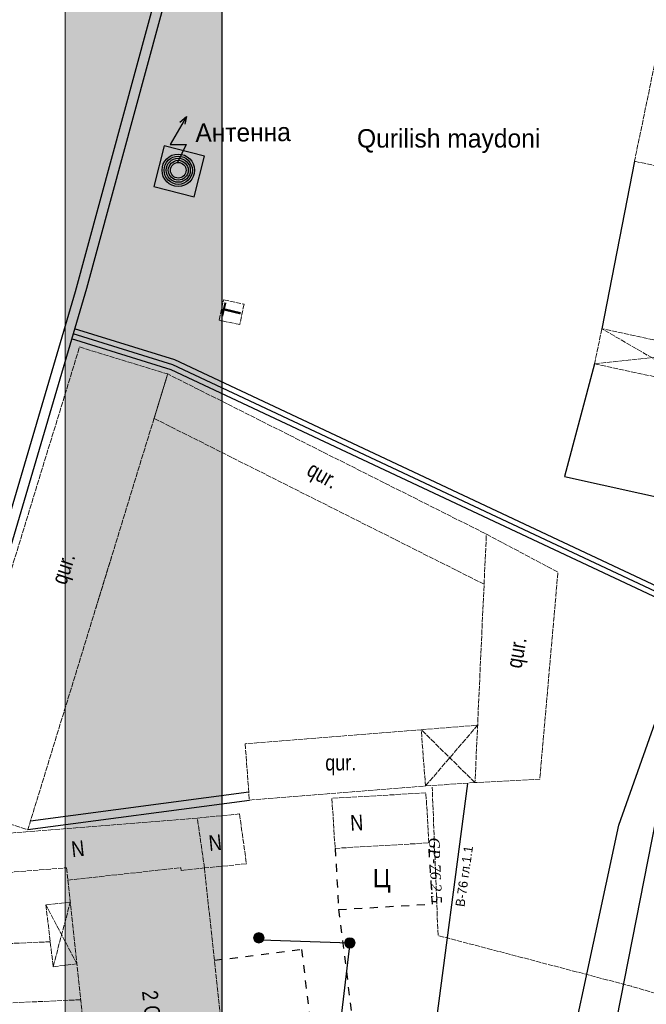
# Model space of a CAD drawing. Extents: x 352696 to 405256, y 4162769 to 4241487.
# Tile 80 of 148: x 403939 to 403999, y 4240208 to 4240302. Entities that reach past the tile are written whole.
import ezdxf
from ezdxf.enums import TextEntityAlignment as Align

# ---------------------------------------------------------------- set-up
doc = ezdxf.new("R2010")
doc.units = 0
doc.header["$LTSCALE"] = 0.5
doc.header["$MEASUREMENT"] = 0
for name, pattern in [('Build_Contour_Resid_m1', [1, 1, 0]), ('Commnctn_Gas_Line_Ground_m1', [1, 1, 0]), ('Д_ТРОТ_ТРУБА', [3, 1.5, -1.5]), ('ДОРОГИ_СТРОЯЩ', [9, 8, -1])]:
    doc.linetypes.add(name, pattern=pattern)
for name, color, linetype in [('(002) Рамка', 7, 'Continuous'), ('(007) Здания', 7, 'Continuous'), ('(014) Водопровод', 5, 'ИК_Водопровод -------в--------'), ('(017) Канализация', 33, 'KANALIS_K_1'), ('(022) Возд. Линии', 7, 'Continuous'), ('(025) Дорога', 7, 'Continuous'), ('(028) Гидротехн.', 7, 'Continuous'), ('(039) Земля', 7, 'Continuous'), ('(040) Ограда', 7, 'Continuous'), ('кабель', 1, 'Continuous')]:
    doc.layers.add(name, color=color, linetype=linetype)
doc.layers.add('.', color=7, linetype='Continuous', lineweight=15)
for name, color, linetype, true_color in [('BUILD_RESID_CNTUR_P', 7, 'Continuous', 0x000000), ('BUILD_RESID_TITLE_T', 7, 'Continuous', 0x000000), ('COMMN_OBJCT_GAS##_L', 7, 'Continuous', 0x000000), ('COMMN_OBJCT_GAS##_T', 7, 'Continuous', 0x000000)]:
    doc.layers.add(name, color=color, linetype=linetype, true_color=true_color)
doc.layers.add('COMMN_OBJCT_WELL#_B', color=7, linetype='Continuous', lineweight=15, true_color=0x000000)
doc.styles.add('BM-431', font='txt')
doc.styles.add('P-131', font='txt')
doc.styles.add('S', font='txtwr', dxfattribs={"oblique": 15})
doc.styles.add('БМ-431 (Times New Roman К)', font='timesi.ttf', dxfattribs={"height": 1})
doc.styles.add('Р-131 (Arial Narrow)', font='ARIALN.TTF', dxfattribs={"height": 1})
doc.linetypes.add('KANALIS_K_1', pattern='A,1,[">",Standard,S=1.8,R=0,X=-0.9,Y=-0.9],3,-1,["К",Standard,S=1.8,R=0,X=-0.9,Y=-0.9],-1,10', length=16)
doc.linetypes.add('ИК_Водопровод -------в--------', pattern='A,9,-0.6,["В",Standard,S=1.2,R=0,X=0,Y=-0.6],-1.2', length=10.8)
doc.linetypes.add('ИК_Э_КАБ_ВН', pattern='A,8,-2,["<<",Standard,S=1,R=0,X=0,Y=-0.5],8,[">>",Standard,S=1,R=0,X=-1,Y=-0.5],-2', length=20)
doc.linetypes.add('ОГРАДА_V_ПРОВ', pattern='A,2.5,["v",Standard,S=1,R=0,X=0,Y=0],5,["v",Standard,S=1,R=180,X=0,Y=0],2.5', length=10)
doc.linetypes.add('ОГРАДА_ДЕР', pattern='A,2.5,["|",Standard,S=0.8,R=0,X=0,Y=-0.8],2.5', length=5)
doc.linetypes.add('ОГРАДА_М_1М', pattern='A,2.5,["о",Standard,S=1,R=0,X=0,Y=-0.35],0.5,["0",Standard,S=0.5,R=0,X=-0.3,Y=-0.25],2.5', length=5.5)

# ---------------------------------------------------------------- blocks, each defined once
blk = doc.blocks.new('I01390')
at = {"layer": '(022) Возд. Линии'}
for points in [[(0.41, 2.568), (-0.373, 1.242), (0.386, 1.228), (-0.034, 0.371)], [(0.1, 2.299), (0.41, 2.568), (0.338, 2.199)]]:
    blk.add_lwpolyline(points, dxfattribs=at)
blk.add_circle((0, 0), 0.375, dxfattribs=at)
blk = doc.blocks.new('Wellinspect_m1')
at = {"layer": 'COMMN_OBJCT_WELL#_B', "linetype": 'Continuous', "lineweight": 13, "true_color": 0xfffffe}
blk.add_hatch(color=7, dxfattribs=at).paths.add_polyline_path([(-1, 0, 1), (1, 0, 1)])
at = {"layer": 'COMMN_OBJCT_WELL#_B', "color": 18, "linetype": 'Continuous', "lineweight": 13, "true_color": 0x000000}
blk.add_line((-0.71, 0.71), (0.71, -0.71), dxfattribs=at)
blk.add_circle((0, 0), 1, dxfattribs=at)
blk = doc.blocks.new('wewewrwerwer')
at = {"layer": '(014) Водопровод', "flags": 128}
for points in [[(403057.771, 4240198.611), (403081.724, 4240320.576), (403100.516, 4240315.974), (403177.328, 4240298.135)], [(403041.682, 4240203.393), (403045.04, 4240228.792)]]:
    blk.add_lwpolyline(points, dxfattribs=at)
at = {"layer": '(017) Канализация', "linetype": 'KANALIS_K_1', "flags": 128}
blk.add_lwpolyline([(403025.242, 4240213.829), (403033.75, 4240213.541), (403032.16, 4240200.091), (403017.709, 4240146.049)], dxfattribs=at)
at = {"layer": '(022) Возд. Линии'}
for radius in [1.55, 1.35, 1.15, 0.95]:
    blk.add_circle((403017.35, 4240287.45), radius, dxfattribs=at)
at = {"layer": '(025) Дорога', "linetype": 'Д_ТРОТ_ТРУБА'}
blk.add_lwpolyline([(403032.34, 4240222.58), (403032.68, 4240216.73), (403041.64, 4240217.25), (403041.3, 4240223.1)], dxfattribs=at)
at = {"layer": '(025) Дорога', "linetype": 'Д_ТРОТ_ТРУБА', "flags": 128}
for points in [[(403032.68, 4240216.73), (403036.03, 4240189.79)], [(403020.798, 4240211.871), (403029.125, 4240212.907)], [(403029.125, 4240212.907), (403032.344, 4240187.02)]]:
    blk.add_lwpolyline(points, dxfattribs=at)
at = {"layer": '(028) Гидротехн.', "color": 3}
for points in [[(403026.53, 4240378.007), (403027.858, 4240365.67), (403025.737, 4240339.246), (403024.472, 4240331.183), (403017.81, 4240313.823), (403007.496, 4240275.807), (402992.837, 4240226.029), (402992.922, 4240222.958), (402992.882, 4240212.868), (402992.922, 4240206.894), (402993.906, 4240197.924), (402996.551, 4240173.795), (403007.486, 4240089.817), (403013.016, 4240058.177)], [(403027.614, 4240378.33), (403028.942, 4240365.993), (403026.821, 4240339.569), (403025.557, 4240331.506), (403018.894, 4240314.146), (403008.58, 4240276.13), (402993.921, 4240226.352), (402994.007, 4240223.281), (402993.966, 4240213.191), (402994.007, 4240207.217), (402994.99, 4240198.247), (402997.636, 4240174.118), (403008.57, 4240090.14), (403014.1, 4240058.5)], [(403136.988, 4240210.596), (403062.963, 4240247.15), (403016.84, 4240268.833), (403007.296, 4240271.796)]]:
    blk.add_lwpolyline(points, dxfattribs=at)
at = {"layer": '(028) Гидротехн.'}
for points in [[(403136.94, 4240211.16), (403063.18, 4240247.6), (403017.021, 4240269.3), (403007.445, 4240272.274)], [(403136.497, 4240210.264), (403062.746, 4240246.699), (403016.658, 4240268.366), (403007.148, 4240271.319)]]:
    blk.add_lwpolyline(points, dxfattribs=at)
at = {"layer": '(040) Ограда', "linetype": 'ОГРАДА_М_1М', "flags": 128}
blk.add_lwpolyline([(403015.996, 4240289.796), (403015.008, 4240285.907), (403018.884, 4240284.922), (403019.873, 4240288.81), (403015.996, 4240289.796)], dxfattribs=at)
at = {"layer": '(040) Ограда', "linetype": 'ОГРАДА_V_ПРОВ', "flags": 128}
for points in [[(403060.957, 4240288.307), (403057.85, 4240272.291)], [(403057.13, 4240268.93), (403054.26, 4240258.15), (403065.06, 4240255.752), (403067.361, 4240266.74)]]:
    blk.add_lwpolyline(points, dxfattribs=at)
at = {"layer": '(040) Ограда', "linetype": 'ОГРАДА_ДЕР', "flags": 128}
blk.add_lwpolyline([(403003.228, 4240225.213), (403024.089, 4240227.999)], dxfattribs=at)
at = {"layer": '(040) Ограда', "flags": 128}
blk.add_lwpolyline([(403002.969, 4240224.371), (403024.15, 4240227.2)], dxfattribs=at)
at = {"layer": 'BUILD_RESID_CNTUR_P', "color": 18, "linetype": 'Build_Contour_Resid_m1', "lineweight": 13, "true_color": 0x000000}
for points in [[(403066.17, 4240313.43), (403063.85, 4240302.25), (403060.957, 4240288.307), (403064.876, 4240287.508), (403070.085, 4240312.61)], [(403067.361, 4240266.74), (403057.85, 4240272.291)], [(403057.13, 4240268.93), (403068.08, 4240270.1)], [(403009.463, 4240245.54), (403010.98, 4240250.485)], [(403040.57, 4240233.93), (403045.962, 4240234.362)], [(403045.71, 4240228.87), (403040.57, 4240233.93)], [(403040.984, 4240228.549), (403045.962, 4240234.362)], [(403040.984, 4240228.549), (403045.71, 4240228.87)], [(403032.34, 4240222.58), (403041.3, 4240223.1), (403041.022, 4240227.89), (403032.032, 4240227.361), (403032.34, 4240222.58)], [(403019.18, 4240225.47), (402994.794, 4240223.52), (402995.092, 4240219.795), (403006.678, 4240220.722), (403006.804, 4240219.544)], [(403023.2, 4240225.87), (403023.87, 4240221.1), (403019.85, 4240220.7), (403019.18, 4240225.47), (403023.2, 4240225.87)], [(403007.03, 4240217.442), (403004.7, 4240217.17), (403005.39, 4240211.26), (403007.664, 4240211.526)], [(403007.664, 4240211.526), (403004.7, 4240217.17)], [(403005.39, 4240211.26), (403007.03, 4240217.442)], [(403008.033, 4240208.094), (402994.719, 4240207.514), (402994.472, 4240213.18), (403005.112, 4240213.644)]]:
    blk.add_lwpolyline(points, dxfattribs=at)
for points in [[(403021.683, 4240275.055), (403023.639, 4240274.636), (403023.22, 4240272.68), (403021.265, 4240273.099)], [(403057.13, 4240268.93), (403067.361, 4240266.74), (403068.08, 4240270.1), (403057.85, 4240272.291)], [(403017.632, 4240220.462), (403019.85, 4240220.7), (403022.98, 4240191.53), (403020.762, 4240191.292), (403020.79, 4240191.03), (403009.99, 4240189.85), (403006.804, 4240219.544), (403017.604, 4240220.724)]]:
    blk.add_lwpolyline(points, close=True, dxfattribs=at)
at = {"layer": 'BUILD_RESID_CNTUR_P', "color": 18, "linetype": 'Build_Contour_Resid_m1', "lineweight": 13, "true_color": 0x000000, "flags": 128}
for points in [[(402994.547, 4240226.955), (403007.917, 4240270.544), (403016.34, 4240267.96), (403002.969, 4240224.371), (402994.547, 4240226.955)], [(403046.58, 4240247.848), (403015.037, 4240263.713), (403016.34, 4240267.96), (403046.8, 4240252.64)], [(403046.8, 4240252.64), (403053.64, 4240249.002), (403051.904, 4240229.193), (403045.71, 4240228.87), (403046.8, 4240252.64)]]:
    blk.add_lwpolyline(points, dxfattribs=at)
blk.add_lwpolyline([(403023.744, 4240232.583), (403024.15, 4240227.2), (403040.984, 4240228.549), (403040.57, 4240233.93)], close=True, dxfattribs=at)
at = {"layer": 'COMMN_OBJCT_GAS##_L', "color": 30, "linetype": 'Commnctn_Gas_Line_Ground_m1', "lineweight": 15, "true_color": 0xff7d00, "flags": 128}
blk.add_lwpolyline([(403084.283, 4240202.308), (403060.659, 4240209.391), (403042.181, 4240214.239), (403041.623, 4240228.433)], dxfattribs=at)
at = {"layer": 'кабель', "color": 1, "linetype": 'ИК_Э_КАБ_ВН'}
blk.add_lwpolyline([(403018.142, 4240116.222), (403019.782, 4240116.456), (403016.332, 4240137.84), (403018.159, 4240156.442), (403028.671, 4240177.634), (403041.46, 4240186.91), (403052.283, 4240191.39), (403059.455, 4240224.804), (403070.415, 4240255.804), (403082.053, 4240311.938), (403085.429, 4240326.355), (403096.923, 4240323.351), (403102.405, 4240350.301), (403095.399, 4240351.692), (403095.399, 4240351.692)], dxfattribs=at)
at = {"layer": '(022) Возд. Линии', "xscale": 2.00000000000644, "yscale": 2.00000000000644, "zscale": 2.00000000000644, "rotation": 0.4692511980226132}
blk.add_blockref('I01390', (403017.35, 4240287.45), dxfattribs=at)
at = {"layer": 'COMMN_OBJCT_WELL#_B', "color": 18, "true_color": 0x000000, "xscale": 0.5, "yscale": 0.5, "zscale": 0.5}
for p in [(403025.05, 4240214.02), (403033.75, 4240213.53)]:
    blk.add_blockref('Wellinspect_m1', p, dxfattribs=at)
at = {"layer": '(007) Здания', "style": 'P-131'}
for s, rotation, p in [('Антенна', 0.46925, (403018.998, 4240290.167)), ('Т', 76.53944, (403023.146, 4240273.068))]:
    blk.add_text(s, height=1.75, rotation=rotation, dxfattribs=at).set_placement(p)
at = {"layer": '(014) Водопровод', "color": 0, "linetype": 'Continuous', "style": 'BM-431'}
blk.add_text('В-76 гл.1.1', height=0.875, rotation=81.83668, dxfattribs=at).set_placement((403044.7, 4240216.947))
at = {"layer": '(025) Дорога', "linetype": 'ДОРОГИ_СТРОЯЩ', "style": 'BM-431'}
blk.add_text('Ц', height=1.75, dxfattribs=at).set_placement((403035.92, 4240218.862))
at = {"layer": '(039) Земля', "style": 'P-131'}
blk.add_text('Qurilish maydoni', height=1.76, dxfattribs=at).set_placement((403034.432, 4240289.623))
at = {"color": 7, "style": 'S', "oblique": 15, "flags": 8}
blk.add_attdef('SK', (403148.112, 4240555.257), '', height=2, dxfattribs=at)
at = {"layer": 'BUILD_RESID_TITLE_T', "color": 18, "true_color": 0x000000, "style": 'Р-131 (Arial Narrow)'}
for s, rotation, p in [('qur.', 330.54788, (403029.512, 4240258.362)), ('qur.', 71.94965, (403006.616, 4240247.703)), ('qur.', 80.20182, (403050.155, 4240239.731)), ('qur.', 0.27461, (403031.404, 4240230.027)), ('N', 3.32148, (403033.831, 4240224.257)), ('N', 5.68237, (403020.335, 4240222.319)), ('N', 6.1255, (403007.218, 4240221.734)), ("2 G'T", 276.12452, (403013.88, 4240208.902))]:
    blk.add_text(s, height=1.5, rotation=rotation, dxfattribs=at).set_placement(p)
at = {"layer": 'COMMN_OBJCT_GAS##_T', "color": 18, "linetype": 'Continuous', "true_color": 0x000000, "style": 'БМ-431 (Times New Roman К)'}
blk.add_text('GP-76 2.5', height=1, rotation=272.25179, dxfattribs=at).set_placement((403041.936, 4240220.468), align=Align.MIDDLE)

msp = doc.modelspace()

# ---------------------------------------------------------------- hatches: boundary and pattern name
at = {"layer": '.', "lineweight": 20, "ltscale": 100, "true_color": 0xffffff}
h = msp.add_hatch(color=7, dxfattribs=at)
h.dxf.hatch_style = 1
h.paths.add_polyline_path([(404243.2569, 4240159.2004), (404243.2569, 4240381.9504), (403943.045, 4240381.9504), (403943.045, 4240159.2004)])
h.paths.add_polyline_path([(404239.5069, 4240206.3173), (404239.5069, 4240172.6986), (403958.045, 4240172.6986), (403958.045, 4240378.2004), (404239.5069, 4240378.2004)], flags=16)

# ---------------------------------------------------------------- linework, layer by layer
at = {"layer": '(002) Рамка', "lineweight": 0}
msp.add_lwpolyline([(404243.2569, 4240159.2004), (404243.2569, 4240381.9504), (403943.045, 4240381.9504), (403943.045, 4240159.2004)], close=True, dxfattribs=at)
at = {"layer": '.', "color": 7, "linetype": 'Continuous', "true_color": 0xffffff}
msp.add_lwpolyline([(403958.045, 4240172.6986), (403958.045, 4240378.2004), (404119.8481, 4240378.2004), (404119.8481, 4240172.6986)], close=True, dxfattribs=at)
at = {"color": 7, "lineweight": 20, "ltscale": 100, "true_color": 0xffffff}
msp.add_lwpolyline([(404239.5069, 4240206.3173), (404239.5069, 4240206.3173), (404239.5069, 4240172.6986), (403958.045, 4240172.6986), (403958.045, 4240378.2004), (404239.5069, 4240378.2004)], close=True, dxfattribs=at)
at = {"lineweight": 30}
msp.add_lwpolyline([(404239.5069, 4240162.9504), (404239.5069, 4240378.2004), (403958.045, 4240378.2004), (403958.045, 4240162.9504)], close=True, dxfattribs=at)

# ---------------------------------------------------------------- block references
at = {"color": 1, "linetype": 'Continuous', "lineweight": 50}
msp.add_blockref('wewewrwerwer', (936.52, 0), dxfattribs=at)

doc.saveas('drawing.dxf')
